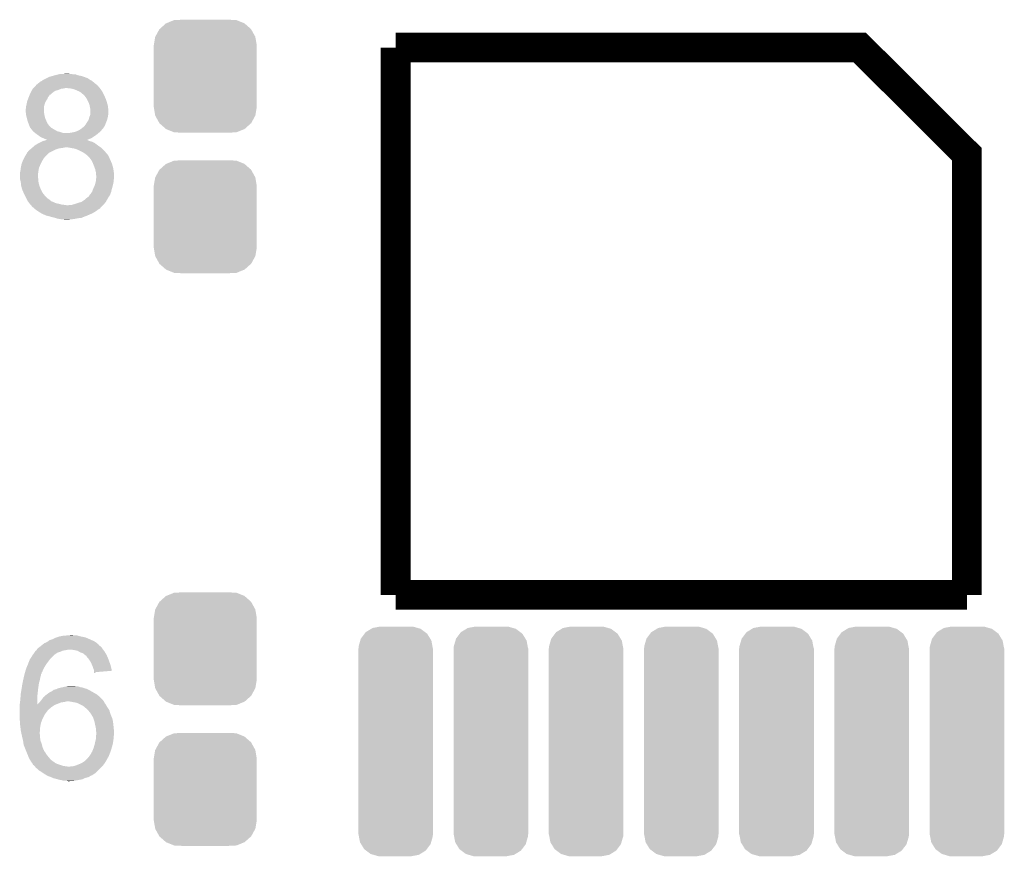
# Model space of a CAD drawing. Extents: x -0.05 to 0.95, y -0.15 to 1.54.
# Tile 25 of 44: x 0.28 to 0.54, y 0.77 to 1. Entities that reach past the tile are written whole.
import ezdxf

# ---------------------------------------------------------------- set-up
doc = ezdxf.new("R2010")
doc.units = 0
doc.layers.get('0').update_dxf_attribs({"linetype": 'CONTINUOUS'})
doc.layers.add('HOD_CAP_2_CLICK_V101_GTO', color=14, linetype='CONTINUOUS')
doc.layers.add('HOD_CAP_2_CLICK_V101_GTS', color=12, linetype='CONTINUOUS')

# ---------------------------------------------------------------- blocks, each defined once
blk = doc.blocks.new('CUSTOM_55')
for points in [[(-0.01229, 0.01267), (-0.01059, 0.01419), (0.01231, 0.01267), (0.01057, 0.01419)], [(-0.01059, 0.01419), (-0.01052, 0.01422), (0.01057, 0.01419), (0.01054, 0.01422)], [(-0.01052, 0.01422), (-0.00841, 0.01508), (0.01054, 0.01422), (0.00839, 0.01508)], [(-0.00841, 0.01508), (-0.00819, 0.01509), (0.00839, 0.01508), (0.00836, 0.01509)], [(-0.00819, 0.01509), (-0.00607, 0.0152), (0.00836, 0.01509), (0.00607, 0.0152)], [(-0.01347, 0.01057), (-0.01344, 0.01062), (0.01346, 0.01057), (0.01345, 0.01062)], [(-0.01344, 0.01062), (-0.01234, 0.01263), (0.01345, 0.01062), (0.01233, 0.01263)], [(-0.01234, 0.01263), (-0.01229, 0.01267), (0.01233, 0.01263), (0.01231, 0.01267)], [(-0.01385, 0.0083), (-0.01347, 0.01057), (0.01385, 0.0083), (0.01346, 0.01057)], [(-0.01385, 0.00825), (-0.01385, 0.0083), (0.01385, 0.00825), (0.01385, 0.0083)], [(-0.01385, -0.00825), (-0.01385, 0.00825), (0.01385, -0.00825), (0.01385, 0.00825)], [(-0.01385, -0.0083), (-0.01385, -0.00825), (0.01385, -0.0083), (0.01385, -0.00825)], [(-0.01346, -0.01057), (-0.01385, -0.0083), (0.01347, -0.01057), (0.01385, -0.0083)], [(-0.01345, -0.01062), (-0.01346, -0.01057), (0.01344, -0.01062), (0.01347, -0.01057)], [(-0.01233, -0.01263), (-0.01345, -0.01062), (0.01234, -0.01263), (0.01344, -0.01062)], [(-0.01231, -0.01267), (-0.01233, -0.01263), (0.01229, -0.01267), (0.01234, -0.01263)], [(-0.01057, -0.01419), (-0.01231, -0.01267), (0.01059, -0.01419), (0.01229, -0.01267)], [(-0.01054, -0.01422), (-0.01057, -0.01419), (0.01052, -0.01422), (0.01059, -0.01419)], [(-0.00839, -0.01508), (-0.01054, -0.01422), (0.00841, -0.01508), (0.01052, -0.01422)], [(-0.00836, -0.01509), (-0.00839, -0.01508), (0.00819, -0.01509), (0.00841, -0.01508)], [(-0.00607, -0.0152), (-0.00836, -0.01509), (0.00607, -0.0152), (0.00819, -0.01509)]]:
    blk.add_solid(points)
blk = doc.blocks.new('CUSTOM_62')
for points in [[(-0.00837, 0.02897), (-0.00807, 0.02937), (0.00847, 0.02897), (0.00794, 0.02937)], [(-0.00807, 0.02937), (-0.0066, 0.03027), (0.00794, 0.02937), (0.00674, 0.03027)], [(-0.0066, 0.03027), (-0.00623, 0.0305), (0.00674, 0.03027), (0.00595, 0.0305)], [(-0.00623, 0.0305), (-0.00425, 0.03087), (0.00595, 0.0305), (0.00466, 0.03087)], [(-0.00425, 0.03087), (-0.0041, 0.0309), (0.00466, 0.03087), (0.0041, 0.0309)], [(-0.00997, 0.02556), (-0.00952, 0.02713), (0.00989, 0.02556), (0.0096, 0.02713)], [(-0.00952, 0.02713), (-0.00937, 0.02764), (0.0096, 0.02713), (0.00928, 0.02764)], [(-0.00937, 0.02764), (-0.00837, 0.02897), (0.00928, 0.02764), (0.00847, 0.02897)], [(-0.01005, -0.025), (-0.01005, 0.025), (0.01005, -0.025), (0.01005, 0.025)], [(-0.01, 0.025), (-0.00997, 0.02556), (0.01, 0.025), (0.00989, 0.02556)], [(-0.00989, -0.02556), (-0.01, -0.025), (0.00997, -0.02556), (0.01, -0.025)], [(-0.0096, -0.02713), (-0.00989, -0.02556), (0.00952, -0.02713), (0.00997, -0.02556)], [(-0.00928, -0.02764), (-0.0096, -0.02713), (0.00937, -0.02764), (0.00952, -0.02713)], [(-0.00847, -0.02897), (-0.00928, -0.02764), (0.00837, -0.02897), (0.00937, -0.02764)], [(-0.00794, -0.02937), (-0.00847, -0.02897), (0.00807, -0.02937), (0.00837, -0.02897)], [(-0.00674, -0.03027), (-0.00794, -0.02937), (0.0066, -0.03027), (0.00807, -0.02937)], [(-0.00595, -0.0305), (-0.00674, -0.03027), (0.00623, -0.0305), (0.0066, -0.03027)], [(-0.00466, -0.03087), (-0.00595, -0.0305), (0.00425, -0.03087), (0.00623, -0.0305)], [(-0.0041, -0.0309), (-0.00466, -0.03087), (0.0041, -0.0309), (0.00425, -0.03087)]]:
    blk.add_solid(points)

msp = doc.modelspace()

# ---------------------------------------------------------------- linework, layer by layer
at = {"layer": 'HOD_CAP_2_CLICK_V101_GTO', "const_width": 0.008}
for points in [[(0.3762, 0.9916), (0.501, 0.9916), (0.5298, 0.9629), (0.5298, 0.8444)], [(0.3762, 0.9916), (0.3762, 0.8444)], [(0.3762, 0.8444), (0.5298, 0.8444)]]:
    msp.add_lwpolyline(points, dxfattribs=at)
at = {"layer": 'HOD_CAP_2_CLICK_V101_GTO'}
for points in [[(0.2803, 0.9821), (0.2806, 0.9824), (0.2952, 0.9821), (0.29484, 0.9824)], [(0.2806, 0.9824), (0.281, 0.9826), (0.29484, 0.9824), (0.2946, 0.9826)], [(0.281, 0.9826), (0.2814, 0.9829), (0.2946, 0.9826), (0.29407, 0.9829)], [(0.2814, 0.9829), (0.2816, 0.983), (0.29407, 0.9829), (0.2939, 0.983)], [(0.2816, 0.983), (0.2824, 0.9834), (0.2939, 0.983), (0.2933, 0.9834)], [(0.2824, 0.9834), (0.283, 0.9837), (0.2933, 0.9834), (0.29246, 0.9837)], [(0.283, 0.9837), (0.2837, 0.9839), (0.29246, 0.9837), (0.2919, 0.9839)], [(0.2837, 0.9839), (0.2844, 0.9841), (0.2919, 0.9839), (0.29103, 0.9841)], [(0.2844, 0.9841), (0.2848, 0.9842), (0.29103, 0.9841), (0.2906, 0.9842)], [(0.2848, 0.9842), (0.2856, 0.9844), (0.2906, 0.9842), (0.2901, 0.9844)], [(0.2856, 0.9844), (0.286, 0.9845), (0.2895, 0.9844), (0.289, 0.9845)], [(0.2856, 0.9844), (0.2856, 0.9844), (0.2901, 0.9844), (0.2895, 0.9844)], [(0.2868, 0.9845), (0.2877, 0.9846), (0.2886, 0.9845), (0.2882, 0.9846)], [(0.27805, 0.9795), (0.2783, 0.98), (0.284, 0.9795), (0.2847, 0.98)], [(0.2783, 0.98), (0.27843, 0.9802), (0.2847, 0.98), (0.2855, 0.9802)], [(0.27843, 0.9802), (0.27863, 0.9805), (0.2855, 0.9802), (0.2862, 0.9805)], [(0.27863, 0.9805), (0.2787, 0.9806), (0.2862, 0.9805), (0.2869, 0.9806)], [(0.2787, 0.9806), (0.2788, 0.9807), (0.2869, 0.9806), (0.2874, 0.9807)], [(0.2788, 0.9807), (0.2789, 0.9808), (0.29667, 0.9807), (0.2966, 0.9808)], [(0.2789, 0.9808), (0.2792, 0.9811), (0.2966, 0.9808), (0.2963, 0.9811)], [(0.2792, 0.9811), (0.27945, 0.9814), (0.2963, 0.9811), (0.2961, 0.9814)], [(0.27945, 0.9814), (0.27953, 0.9815), (0.2961, 0.9814), (0.2959, 0.9815)], [(0.27953, 0.9815), (0.27962, 0.9816), (0.2959, 0.9815), (0.2959, 0.9816)], [(0.27962, 0.9816), (0.2797, 0.9817), (0.2958, 0.9816), (0.29568, 0.9817)], [(0.27962, 0.9816), (0.27962, 0.9816), (0.2959, 0.9816), (0.2958, 0.9816)], [(0.2798, 0.9817), (0.2801, 0.982), (0.29568, 0.9817), (0.29532, 0.982)], [(0.2801, 0.982), (0.2803, 0.9821), (0.29532, 0.982), (0.2952, 0.9821)], [(0.2888, 0.9806), (0.2878, 0.9807), (0.29673, 0.9806), (0.29667, 0.9807)], [(0.2897, 0.9804), (0.2888, 0.9806), (0.29687, 0.9804), (0.29673, 0.9806)], [(0.2911, 0.9798), (0.2897, 0.9804), (0.29727, 0.9798), (0.29687, 0.9804)], [(0.29143, 0.9796), (0.2911, 0.9798), (0.2974, 0.9796), (0.29727, 0.9798)], [(0.2916, 0.9795), (0.29143, 0.9796), (0.29745, 0.9795), (0.2974, 0.9796)], [(0.27696, 0.9764), (0.2771, 0.9771), (0.2818, 0.9764), (0.2821, 0.9771)], [(0.2771, 0.9771), (0.27732, 0.9777), (0.2821, 0.9771), (0.2825, 0.9777)], [(0.27732, 0.9777), (0.2775, 0.9782), (0.2825, 0.9777), (0.2827, 0.9782)], [(0.2775, 0.9782), (0.27767, 0.9786), (0.2827, 0.9782), (0.283, 0.9786)], [(0.27767, 0.9786), (0.27779, 0.9789), (0.283, 0.9786), (0.2832, 0.9789)], [(0.27779, 0.9789), (0.278, 0.9794), (0.2833, 0.9789), (0.28388, 0.9794)], [(0.27779, 0.9789), (0.27779, 0.9789), (0.2832, 0.9789), (0.2833, 0.9789)], [(0.278, 0.9794), (0.27805, 0.9795), (0.28388, 0.9794), (0.284, 0.9795)], [(0.2919, 0.9792), (0.2916, 0.9795), (0.2976, 0.9792), (0.29745, 0.9795)], [(0.2922, 0.979), (0.2919, 0.9792), (0.2977, 0.979), (0.2976, 0.9792)], [(0.2923, 0.9789), (0.2922, 0.979), (0.29775, 0.9789), (0.2977, 0.979)], [(0.29256, 0.9786), (0.2923, 0.9789), (0.2979, 0.9786), (0.29775, 0.9789)], [(0.2929, 0.9782), (0.29256, 0.9786), (0.29807, 0.9782), (0.2979, 0.9786)], [(0.2933, 0.9775), (0.2929, 0.9782), (0.29836, 0.9775), (0.29807, 0.9782)], [(0.29335, 0.9774), (0.2933, 0.9775), (0.2984, 0.9774), (0.29836, 0.9775)], [(0.2937, 0.9767), (0.29335, 0.9774), (0.2986, 0.9767), (0.2984, 0.9774)], [(0.2767, 0.975), (0.2768, 0.9754), (0.2816, 0.975), (0.2816, 0.9754)], [(0.2767, 0.9746), (0.2767, 0.975), (0.2816, 0.9746), (0.2816, 0.975)], [(0.27673, 0.9743), (0.2767, 0.9746), (0.2816, 0.9743), (0.2816, 0.9746)], [(0.27678, 0.9738), (0.27673, 0.9743), (0.2817, 0.9738), (0.2816, 0.9743)], [(0.2768, 0.9757), (0.2769, 0.9761), (0.28163, 0.9757), (0.28173, 0.9761)], [(0.2768, 0.9756), (0.2768, 0.9757), (0.2816, 0.9756), (0.28163, 0.9757)], [(0.2768, 0.9754), (0.2768, 0.9756), (0.2816, 0.9754), (0.2816, 0.9756)], [(0.2769, 0.9761), (0.27696, 0.9764), (0.28173, 0.9761), (0.2818, 0.9764)], [(0.2939, 0.9761), (0.2937, 0.9767), (0.29877, 0.9761), (0.2986, 0.9767)], [(0.29392, 0.976), (0.2939, 0.9761), (0.2988, 0.976), (0.29877, 0.9761)], [(0.294, 0.9755), (0.29392, 0.976), (0.29886, 0.9755), (0.2988, 0.976)], [(0.29406, 0.9752), (0.294, 0.9755), (0.2989, 0.9752), (0.29886, 0.9755)], [(0.2941, 0.975), (0.29406, 0.9752), (0.2989, 0.975), (0.2989, 0.9752)], [(0.2941, 0.9736), (0.2941, 0.975), (0.2989, 0.9736), (0.2989, 0.975)], [(0.2768, 0.9736), (0.27678, 0.9738), (0.28173, 0.9736), (0.2817, 0.9738)], [(0.27689, 0.9732), (0.2768, 0.9736), (0.2818, 0.9732), (0.28173, 0.9736)], [(0.277, 0.9727), (0.27689, 0.9732), (0.28194, 0.9727), (0.2818, 0.9732)], [(0.27705, 0.9725), (0.277, 0.9727), (0.282, 0.9725), (0.28194, 0.9727)], [(0.2772, 0.9719), (0.27705, 0.9725), (0.28226, 0.9719), (0.282, 0.9725)], [(0.27724, 0.9718), (0.2772, 0.9719), (0.2823, 0.9718), (0.28226, 0.9719)], [(0.2775, 0.9711), (0.27724, 0.9718), (0.28265, 0.9711), (0.2823, 0.9718)], [(0.2932, 0.9715), (0.2936, 0.9721), (0.29834, 0.9715), (0.2986, 0.9721)], [(0.2936, 0.9721), (0.2938, 0.9728), (0.2986, 0.9721), (0.29878, 0.9728)], [(0.2938, 0.9728), (0.29384, 0.9729), (0.29878, 0.9728), (0.2988, 0.9729)], [(0.29384, 0.9729), (0.29406, 0.9735), (0.2988, 0.9729), (0.2989, 0.9735)], [(0.29406, 0.9735), (0.2941, 0.9736), (0.2989, 0.9735), (0.2989, 0.9736)], [(0.27754, 0.971), (0.2775, 0.9711), (0.2827, 0.971), (0.28265, 0.9711)], [(0.27782, 0.9703), (0.27754, 0.971), (0.2833, 0.9703), (0.2827, 0.971)], [(0.2779, 0.9701), (0.27782, 0.9703), (0.2835, 0.9701), (0.2833, 0.9703)], [(0.278, 0.97), (0.2779, 0.9701), (0.2836, 0.97), (0.2835, 0.9701)], [(0.2781, 0.9699), (0.278, 0.97), (0.2838, 0.9699), (0.2836, 0.97)], [(0.2781, 0.9698), (0.2781, 0.9699), (0.284, 0.9698), (0.2838, 0.9699)], [(0.27836, 0.9695), (0.2781, 0.9698), (0.2845, 0.9695), (0.284, 0.9698)], [(0.2787, 0.9691), (0.27836, 0.9695), (0.2852, 0.9691), (0.2845, 0.9695)], [(0.27893, 0.9689), (0.2787, 0.9691), (0.286, 0.9689), (0.2852, 0.9691)], [(0.2894, 0.9688), (0.2902, 0.969), (0.29652, 0.9688), (0.29678, 0.969)], [(0.2902, 0.969), (0.29043, 0.9691), (0.29678, 0.969), (0.2969, 0.9691)], [(0.29043, 0.9691), (0.2909, 0.9693), (0.2969, 0.9691), (0.29705, 0.9693)], [(0.2909, 0.9693), (0.29122, 0.9695), (0.29705, 0.9693), (0.2972, 0.9695)], [(0.29122, 0.9695), (0.2917, 0.9698), (0.2972, 0.9695), (0.2975, 0.9698)], [(0.2917, 0.9698), (0.2923, 0.9703), (0.2975, 0.9698), (0.29781, 0.9703)], [(0.2923, 0.9703), (0.2926, 0.9706), (0.29781, 0.9703), (0.298, 0.9706)], [(0.2926, 0.9706), (0.2929, 0.971), (0.298, 0.9706), (0.29815, 0.971)], [(0.2929, 0.971), (0.29314, 0.9714), (0.29815, 0.971), (0.2983, 0.9714)], [(0.29314, 0.9714), (0.2932, 0.9715), (0.2983, 0.9714), (0.29834, 0.9715)], [(0.27928, 0.9686), (0.27893, 0.9689), (0.2868, 0.9686), (0.286, 0.9689)], [(0.2794, 0.9685), (0.27928, 0.9686), (0.29616, 0.9685), (0.29628, 0.9686)], [(0.27928, 0.9686), (0.27928, 0.9686), (0.2883, 0.9686), (0.2868, 0.9686)], [(0.27982, 0.9682), (0.2794, 0.9685), (0.2958, 0.9682), (0.29616, 0.9685)], [(0.28052, 0.9677), (0.27982, 0.9682), (0.2951, 0.9677), (0.2958, 0.9682)], [(0.2808, 0.9675), (0.28052, 0.9677), (0.29478, 0.9675), (0.2951, 0.9677)], [(0.2815, 0.9672), (0.2808, 0.9675), (0.2943, 0.9672), (0.29478, 0.9675)], [(0.281, 0.9663), (0.2812, 0.9664), (0.2945, 0.9663), (0.29415, 0.9664)], [(0.2812, 0.9664), (0.28152, 0.9665), (0.29415, 0.9664), (0.2938, 0.9665)], [(0.282, 0.967), (0.2815, 0.9672), (0.2938, 0.967), (0.2943, 0.9672)], [(0.28152, 0.9665), (0.28217, 0.9667), (0.2938, 0.9665), (0.2934, 0.9667)], [(0.2824, 0.9668), (0.282, 0.967), (0.2933, 0.9668), (0.2938, 0.967)], [(0.28217, 0.9667), (0.28249, 0.9668), (0.2934, 0.9667), (0.2933, 0.9668)], [(0.2883, 0.9686), (0.2888, 0.9687), (0.29628, 0.9686), (0.2964, 0.9687)], [(0.2888, 0.9687), (0.2894, 0.9688), (0.2964, 0.9687), (0.29652, 0.9688)], [(0.2772, 0.9634), (0.2774, 0.9637), (0.2832, 0.9634), (0.2838, 0.9637)], [(0.2774, 0.9637), (0.2778, 0.9641), (0.2838, 0.9637), (0.2846, 0.9641)], [(0.2778, 0.9641), (0.27792, 0.9642), (0.2846, 0.9641), (0.2848, 0.9642)], [(0.27792, 0.9642), (0.27827, 0.9645), (0.2848, 0.9642), (0.2857, 0.9645)], [(0.27827, 0.9645), (0.27838, 0.9646), (0.2857, 0.9645), (0.2865, 0.9646)], [(0.27838, 0.9646), (0.2785, 0.9647), (0.2865, 0.9646), (0.2871, 0.9647)], [(0.2785, 0.9647), (0.27862, 0.9648), (0.2871, 0.9647), (0.2873, 0.9648)], [(0.27862, 0.9648), (0.2792, 0.9653), (0.29685, 0.9648), (0.2961, 0.9653)], [(0.2792, 0.9653), (0.2802, 0.9659), (0.2961, 0.9653), (0.2953, 0.9659)], [(0.2802, 0.9659), (0.281, 0.9663), (0.2953, 0.9659), (0.2945, 0.9663)], [(0.2883, 0.9647), (0.2877, 0.9648), (0.297, 0.9647), (0.29685, 0.9648)], [(0.2889, 0.9646), (0.2883, 0.9647), (0.2971, 0.9646), (0.297, 0.9647)], [(0.29, 0.9644), (0.2889, 0.9646), (0.2973, 0.9644), (0.2971, 0.9646)], [(0.291, 0.964), (0.29, 0.9644), (0.2977, 0.964), (0.2973, 0.9644)], [(0.2912, 0.9639), (0.291, 0.964), (0.2978, 0.9639), (0.2977, 0.964)], [(0.2918, 0.9636), (0.2912, 0.9639), (0.29807, 0.9636), (0.2978, 0.9639)], [(0.27588, 0.961), (0.276, 0.9613), (0.2811, 0.961), (0.28127, 0.9613)], [(0.276, 0.9613), (0.2762, 0.9617), (0.28127, 0.9613), (0.2815, 0.9617)], [(0.2762, 0.9617), (0.2764, 0.9621), (0.2815, 0.9617), (0.2818, 0.9621)], [(0.2764, 0.9621), (0.2765, 0.9623), (0.2818, 0.9621), (0.282, 0.9623)], [(0.2765, 0.9623), (0.2771, 0.9633), (0.282, 0.9623), (0.283, 0.9633)], [(0.2771, 0.9633), (0.2771, 0.9634), (0.283, 0.9633), (0.2832, 0.9634)], [(0.2925, 0.9632), (0.2918, 0.9636), (0.29842, 0.9632), (0.29807, 0.9636)], [(0.29275, 0.963), (0.2925, 0.9632), (0.2986, 0.963), (0.29842, 0.9632)], [(0.29287, 0.9629), (0.29275, 0.963), (0.2987, 0.9629), (0.2986, 0.963)], [(0.293, 0.9628), (0.29287, 0.9629), (0.29877, 0.9628), (0.2987, 0.9629)], [(0.2933, 0.9626), (0.293, 0.9628), (0.2989, 0.9626), (0.29877, 0.9628)], [(0.2934, 0.9625), (0.2933, 0.9626), (0.29895, 0.9625), (0.2989, 0.9626)], [(0.29384, 0.962), (0.2934, 0.9625), (0.2992, 0.962), (0.29895, 0.9625)], [(0.2942, 0.9616), (0.29384, 0.962), (0.29937, 0.9616), (0.2992, 0.962)], [(0.29437, 0.9613), (0.2942, 0.9616), (0.2995, 0.9613), (0.29937, 0.9616)], [(0.2947, 0.9607), (0.29437, 0.9613), (0.29977, 0.9607), (0.2995, 0.9613)], [(0.27525, 0.9582), (0.2753, 0.9584), (0.2801, 0.9582), (0.28014, 0.9584)], [(0.2753, 0.9584), (0.2754, 0.9593), (0.28014, 0.9584), (0.2803, 0.9593)], [(0.2754, 0.9593), (0.27558, 0.9602), (0.2803, 0.9593), (0.2807, 0.9602)], [(0.27558, 0.9602), (0.2756, 0.9603), (0.2807, 0.9602), (0.28075, 0.9603)], [(0.2756, 0.9603), (0.27588, 0.961), (0.28075, 0.9603), (0.2811, 0.961)], [(0.29482, 0.9604), (0.2947, 0.9607), (0.2999, 0.9604), (0.29977, 0.9607)], [(0.2951, 0.9597), (0.29482, 0.9604), (0.30011, 0.9597), (0.2999, 0.9604)], [(0.29521, 0.9594), (0.2951, 0.9597), (0.3002, 0.9594), (0.30011, 0.9597)], [(0.2954, 0.9589), (0.29521, 0.9594), (0.30028, 0.9589), (0.3002, 0.9594)], [(0.29556, 0.9582), (0.2954, 0.9589), (0.3004, 0.9582), (0.30028, 0.9589)], [(0.2752, 0.958), (0.27525, 0.9582), (0.28008, 0.958), (0.2801, 0.9582)], [(0.2752, 0.957), (0.2752, 0.958), (0.28, 0.957), (0.28008, 0.958)], [(0.2752, 0.9567), (0.2752, 0.957), (0.28, 0.9567), (0.28, 0.957)], [(0.2752, 0.9563), (0.2752, 0.9567), (0.2801, 0.9563), (0.28, 0.9567)], [(0.2752, 0.9562), (0.2752, 0.9563), (0.2801, 0.9562), (0.2801, 0.9563)], [(0.27529, 0.9558), (0.2752, 0.9562), (0.2801, 0.9558), (0.2801, 0.9562)], [(0.2754, 0.9553), (0.27529, 0.9558), (0.28018, 0.9553), (0.2801, 0.9558)], [(0.2956, 0.958), (0.29556, 0.9582), (0.30042, 0.958), (0.3004, 0.9582)], [(0.2956, 0.9574), (0.2956, 0.958), (0.30046, 0.9574), (0.30042, 0.958)], [(0.2957, 0.9572), (0.2956, 0.9574), (0.30048, 0.9572), (0.30046, 0.9574)], [(0.2956, 0.9557), (0.29563, 0.9561), (0.3004, 0.9557), (0.3004, 0.9561)], [(0.29563, 0.9561), (0.29566, 0.9564), (0.3004, 0.9561), (0.3005, 0.9564)], [(0.29566, 0.9564), (0.2957, 0.9569), (0.3005, 0.9564), (0.3005, 0.9569)], [(0.2957, 0.9569), (0.2957, 0.9572), (0.3005, 0.9569), (0.30048, 0.9572)], [(0.27541, 0.9552), (0.2754, 0.9553), (0.2802, 0.9552), (0.28018, 0.9553)], [(0.27549, 0.9545), (0.27541, 0.9552), (0.2804, 0.9545), (0.2802, 0.9552)], [(0.2755, 0.9544), (0.27549, 0.9545), (0.28043, 0.9544), (0.2804, 0.9545)], [(0.27563, 0.9539), (0.2755, 0.9544), (0.2806, 0.9539), (0.28043, 0.9544)], [(0.2757, 0.9536), (0.27563, 0.9539), (0.28073, 0.9536), (0.2806, 0.9539)], [(0.27587, 0.9532), (0.2757, 0.9536), (0.2809, 0.9532), (0.28073, 0.9536)], [(0.27591, 0.9531), (0.27587, 0.9532), (0.281, 0.9531), (0.2809, 0.9532)], [(0.27604, 0.9528), (0.27591, 0.9531), (0.2811, 0.9528), (0.281, 0.9531)], [(0.2946, 0.9529), (0.2949, 0.9537), (0.29972, 0.9529), (0.29992, 0.9537)], [(0.2949, 0.9537), (0.29503, 0.954), (0.29992, 0.9537), (0.3, 0.954)], [(0.29503, 0.954), (0.2953, 0.9546), (0.3, 0.954), (0.30017, 0.9546)], [(0.2953, 0.9546), (0.29533, 0.9547), (0.30017, 0.9546), (0.3002, 0.9547)], [(0.29533, 0.9547), (0.2956, 0.9557), (0.3002, 0.9547), (0.3004, 0.9557)], [(0.27617, 0.9525), (0.27604, 0.9528), (0.2813, 0.9525), (0.2811, 0.9528)], [(0.2763, 0.9522), (0.27617, 0.9525), (0.28153, 0.9522), (0.2813, 0.9525)], [(0.27635, 0.9521), (0.2763, 0.9522), (0.2816, 0.9521), (0.28153, 0.9522)], [(0.2766, 0.9516), (0.27635, 0.9521), (0.282, 0.9516), (0.2816, 0.9521)], [(0.27685, 0.9511), (0.2766, 0.9516), (0.2825, 0.9511), (0.282, 0.9516)], [(0.27705, 0.9507), (0.27685, 0.9511), (0.2831, 0.9507), (0.2825, 0.9511)], [(0.2772, 0.9504), (0.27705, 0.9507), (0.28346, 0.9504), (0.2831, 0.9507)], [(0.2917, 0.9501), (0.2926, 0.9507), (0.29826, 0.9501), (0.2986, 0.9507)], [(0.2926, 0.9507), (0.2934, 0.9514), (0.2986, 0.9507), (0.299, 0.9514)], [(0.2934, 0.9514), (0.2936, 0.9515), (0.299, 0.9514), (0.29907, 0.9515)], [(0.2936, 0.9515), (0.2938, 0.9518), (0.29907, 0.9515), (0.29927, 0.9518)], [(0.2938, 0.9518), (0.29396, 0.952), (0.29927, 0.9518), (0.2994, 0.952)], [(0.29396, 0.952), (0.2942, 0.9523), (0.2994, 0.952), (0.29951, 0.9523)], [(0.2942, 0.9523), (0.29453, 0.9528), (0.29951, 0.9523), (0.2997, 0.9528)], [(0.29453, 0.9528), (0.2946, 0.9529), (0.2997, 0.9528), (0.29972, 0.9529)], [(0.27735, 0.9502), (0.2772, 0.9504), (0.2837, 0.9502), (0.28346, 0.9504)], [(0.27743, 0.9501), (0.27735, 0.9502), (0.2841, 0.9501), (0.2838, 0.9502)], [(0.27735, 0.9502), (0.27735, 0.9502), (0.2838, 0.9502), (0.2837, 0.9502)], [(0.27758, 0.9499), (0.27743, 0.9501), (0.2845, 0.9499), (0.2841, 0.9501)], [(0.27772, 0.9497), (0.27758, 0.9499), (0.285, 0.9497), (0.2845, 0.9499)], [(0.2778, 0.9496), (0.27772, 0.9497), (0.2856, 0.9496), (0.285, 0.9497)], [(0.278, 0.9494), (0.2778, 0.9496), (0.2863, 0.9494), (0.2856, 0.9496)], [(0.2781, 0.9493), (0.278, 0.9494), (0.2871, 0.9493), (0.2863, 0.9494)], [(0.27817, 0.9492), (0.2781, 0.9493), (0.2878, 0.9492), (0.2871, 0.9493)], [(0.2783, 0.949), (0.27817, 0.9492), (0.2973, 0.949), (0.2975, 0.9492)], [(0.2786, 0.9487), (0.2783, 0.949), (0.297, 0.9487), (0.2973, 0.949)], [(0.27883, 0.9485), (0.2786, 0.9487), (0.2968, 0.9485), (0.297, 0.9487)], [(0.27907, 0.9483), (0.27883, 0.9485), (0.2967, 0.9483), (0.2968, 0.9485)], [(0.27918, 0.9482), (0.27907, 0.9483), (0.2964, 0.9482), (0.2967, 0.9483)], [(0.2793, 0.9481), (0.27918, 0.9482), (0.29627, 0.9481), (0.2964, 0.9482)], [(0.28, 0.9476), (0.2793, 0.9481), (0.2956, 0.9476), (0.29627, 0.9481)], [(0.2882, 0.9492), (0.2884, 0.9493), (0.2975, 0.9492), (0.2976, 0.9493)], [(0.2891, 0.9493), (0.2898, 0.9495), (0.2976, 0.9493), (0.29777, 0.9495)], [(0.2898, 0.9495), (0.2907, 0.9498), (0.29777, 0.9495), (0.29803, 0.9498)], [(0.2907, 0.9498), (0.29137, 0.95), (0.29803, 0.9498), (0.2982, 0.95)], [(0.29137, 0.95), (0.2917, 0.9501), (0.2982, 0.95), (0.29826, 0.9501)], [(0.2808, 0.9471), (0.28, 0.9476), (0.29477, 0.9471), (0.2956, 0.9476)], [(0.281, 0.947), (0.2808, 0.9471), (0.2946, 0.947), (0.29477, 0.9471)], [(0.2816, 0.9467), (0.281, 0.947), (0.2939, 0.9467), (0.2946, 0.947)], [(0.2823, 0.9464), (0.2816, 0.9467), (0.2932, 0.9464), (0.2939, 0.9467)], [(0.2831, 0.9462), (0.2823, 0.9464), (0.29267, 0.9462), (0.2932, 0.9464)], [(0.28347, 0.9461), (0.2831, 0.9462), (0.2924, 0.9461), (0.29267, 0.9462)], [(0.2846, 0.9458), (0.28347, 0.9461), (0.2917, 0.9458), (0.2924, 0.9461)], [(0.2849, 0.9457), (0.2846, 0.9458), (0.2908, 0.9457), (0.2917, 0.9458)], [(0.2852, 0.9456), (0.2849, 0.9457), (0.2903, 0.9456), (0.2908, 0.9457)], [(0.2858, 0.9455), (0.2852, 0.9456), (0.2898, 0.9455), (0.2903, 0.9456)], [(0.2864, 0.9454), (0.2858, 0.9455), (0.2889, 0.9454), (0.2898, 0.9455)], [(0.2873, 0.9453), (0.2869, 0.9454), (0.2878, 0.9453), (0.2889, 0.9454)], [(0.2812, 0.831), (0.2817, 0.8314), (0.2963, 0.831), (0.2959, 0.8314)], [(0.2817, 0.8314), (0.28193, 0.8315), (0.2959, 0.8314), (0.2958, 0.8315)], [(0.28193, 0.8315), (0.2824, 0.8317), (0.2958, 0.8315), (0.2955, 0.8317)], [(0.2824, 0.8317), (0.28268, 0.8319), (0.2955, 0.8317), (0.2952, 0.8319)], [(0.28268, 0.8319), (0.2831, 0.8322), (0.2952, 0.8319), (0.29455, 0.8322)], [(0.2831, 0.8322), (0.284, 0.8325), (0.29455, 0.8322), (0.2939, 0.8325)], [(0.284, 0.8325), (0.2848, 0.8329), (0.2939, 0.8325), (0.29294, 0.8329)], [(0.2848, 0.8329), (0.2851, 0.833), (0.29294, 0.8329), (0.2927, 0.833)], [(0.2851, 0.833), (0.2857, 0.8332), (0.2927, 0.833), (0.2916, 0.8332)], [(0.2857, 0.8332), (0.2867, 0.8334), (0.2916, 0.8332), (0.29087, 0.8334)], [(0.2867, 0.8334), (0.2878, 0.8335), (0.29087, 0.8334), (0.2905, 0.8335)], [(0.2878, 0.8335), (0.2889, 0.8336), (0.2897, 0.8335), (0.2893, 0.8336)], [(0.27871, 0.8284), (0.27906, 0.8289), (0.2846, 0.8284), (0.2853, 0.8289)], [(0.27906, 0.8289), (0.2792, 0.8291), (0.2853, 0.8289), (0.286, 0.8291)], [(0.2792, 0.8292), (0.2793, 0.8293), (0.2862, 0.8292), (0.2864, 0.8293)], [(0.2792, 0.8291), (0.2792, 0.8292), (0.286, 0.8291), (0.2862, 0.8292)], [(0.2793, 0.8293), (0.27945, 0.8294), (0.2864, 0.8293), (0.2866, 0.8294)], [(0.27945, 0.8294), (0.2796, 0.8295), (0.2866, 0.8294), (0.2873, 0.8295)], [(0.2796, 0.8295), (0.27965, 0.8296), (0.2873, 0.8295), (0.2878, 0.8296)], [(0.27965, 0.8296), (0.2797, 0.8297), (0.2878, 0.8296), (0.2882, 0.8297)], [(0.2797, 0.8297), (0.2798, 0.8299), (0.29752, 0.8297), (0.29738, 0.8299)], [(0.2798, 0.8299), (0.27993, 0.83), (0.29738, 0.8299), (0.2973, 0.83)], [(0.27993, 0.83), (0.28033, 0.8303), (0.2973, 0.83), (0.2971, 0.8303)], [(0.28033, 0.8303), (0.2806, 0.8305), (0.2971, 0.8303), (0.2969, 0.8305)], [(0.2806, 0.8305), (0.28072, 0.8306), (0.2969, 0.8305), (0.2968, 0.8306)], [(0.28072, 0.8306), (0.28084, 0.8307), (0.2968, 0.8306), (0.2966, 0.8307)], [(0.28084, 0.8307), (0.28108, 0.8309), (0.2966, 0.8307), (0.2964, 0.8309)], [(0.28108, 0.8309), (0.2812, 0.831), (0.2964, 0.8309), (0.2964, 0.831)], [(0.2812, 0.831), (0.2812, 0.831), (0.2964, 0.831), (0.2963, 0.831)], [(0.2896, 0.8296), (0.2886, 0.8297), (0.2976, 0.8296), (0.29752, 0.8297)], [(0.2906, 0.8294), (0.2896, 0.8296), (0.29775, 0.8294), (0.2976, 0.8296)], [(0.29095, 0.8292), (0.2906, 0.8294), (0.2979, 0.8292), (0.29775, 0.8294)], [(0.2913, 0.829), (0.29095, 0.8292), (0.29802, 0.829), (0.2979, 0.8292)], [(0.2921, 0.8287), (0.2913, 0.829), (0.2982, 0.8287), (0.29802, 0.829)], [(0.2926, 0.8283), (0.2921, 0.8287), (0.29844, 0.8283), (0.2982, 0.8287)], [(0.2773, 0.8257), (0.27761, 0.8265), (0.2822, 0.8257), (0.2828, 0.8265)], [(0.27761, 0.8265), (0.2778, 0.827), (0.2828, 0.8265), (0.28316, 0.827)], [(0.2778, 0.827), (0.27793, 0.8272), (0.28316, 0.827), (0.2833, 0.8272)], [(0.27793, 0.8272), (0.2785, 0.8281), (0.2833, 0.8272), (0.2842, 0.8281)], [(0.2785, 0.8281), (0.27871, 0.8284), (0.2842, 0.8281), (0.2845, 0.8284)], [(0.27871, 0.8284), (0.27871, 0.8284), (0.2845, 0.8284), (0.2846, 0.8284)], [(0.29273, 0.8282), (0.2926, 0.8283), (0.2985, 0.8282), (0.29844, 0.8283)], [(0.293, 0.828), (0.29273, 0.8282), (0.29858, 0.828), (0.2985, 0.8282)], [(0.2932, 0.8277), (0.293, 0.828), (0.29871, 0.8277), (0.29858, 0.828)], [(0.2933, 0.8276), (0.2932, 0.8277), (0.29875, 0.8276), (0.29871, 0.8277)], [(0.2937, 0.8271), (0.2933, 0.8276), (0.29896, 0.8271), (0.29875, 0.8276)], [(0.29377, 0.827), (0.2937, 0.8271), (0.299, 0.827), (0.29896, 0.8271)], [(0.2941, 0.8265), (0.29377, 0.827), (0.29918, 0.8265), (0.299, 0.827)], [(0.2944, 0.8259), (0.2941, 0.8265), (0.29939, 0.8259), (0.29918, 0.8265)], [(0.27646, 0.8233), (0.27651, 0.8235), (0.281, 0.8233), (0.281, 0.8235)], [(0.27651, 0.8235), (0.27654, 0.8236), (0.281, 0.8235), (0.2811, 0.8236)], [(0.27654, 0.8236), (0.2768, 0.8245), (0.2811, 0.8236), (0.28151, 0.8245)], [(0.2768, 0.8245), (0.27688, 0.8247), (0.28151, 0.8245), (0.2816, 0.8247)], [(0.27688, 0.8247), (0.2773, 0.8257), (0.2816, 0.8247), (0.2822, 0.8257)], [(0.29453, 0.8256), (0.2944, 0.8259), (0.2995, 0.8256), (0.29939, 0.8259)], [(0.2947, 0.8252), (0.29453, 0.8256), (0.2996, 0.8252), (0.2995, 0.8256)], [(0.2949, 0.8246), (0.2947, 0.8252), (0.29975, 0.8246), (0.2996, 0.8252)], [(0.2951, 0.8241), (0.2949, 0.8246), (0.29987, 0.8241), (0.29975, 0.8246)], [(0.2951, 0.824), (0.2951, 0.8241), (0.2999, 0.824), (0.29987, 0.8241)], [(0.2951, 0.8237), (0.2951, 0.824), (0.29638, 0.8237), (0.2999, 0.824)], [(0.2952, 0.8237), (0.2951, 0.8237), (0.29637, 0.8237), (0.29638, 0.8237)], [(0.2952, 0.8236), (0.2952, 0.8237), (0.2952, 0.8236), (0.29637, 0.8237)], [(0.2758, 0.8204), (0.27589, 0.8208), (0.28024, 0.8204), (0.2803, 0.8208)], [(0.27589, 0.8208), (0.27601, 0.8214), (0.2803, 0.8208), (0.2805, 0.8214)], [(0.27601, 0.8214), (0.2761, 0.8218), (0.2805, 0.8214), (0.28058, 0.8218)], [(0.2761, 0.8218), (0.27624, 0.8224), (0.28058, 0.8218), (0.2807, 0.8224)], [(0.27624, 0.8224), (0.27631, 0.8227), (0.2807, 0.8224), (0.2808, 0.8227)], [(0.27631, 0.8227), (0.2764, 0.8231), (0.2808, 0.8227), (0.2808, 0.8231)], [(0.2764, 0.8231), (0.27646, 0.8233), (0.2808, 0.8231), (0.281, 0.8233)], [(0.2754, 0.8179), (0.27552, 0.8186), (0.27992, 0.8179), (0.28, 0.8186)], [(0.27552, 0.8186), (0.2756, 0.8191), (0.28, 0.8186), (0.28006, 0.8191)], [(0.2756, 0.8191), (0.27565, 0.8194), (0.28006, 0.8191), (0.2801, 0.8194)], [(0.27565, 0.8194), (0.2758, 0.8204), (0.2801, 0.8194), (0.28024, 0.8204)], [(0.28233, 0.8176), (0.283, 0.8181), (0.2959, 0.8176), (0.29502, 0.8181)], [(0.283, 0.8181), (0.2839, 0.8186), (0.29502, 0.8181), (0.29415, 0.8186)], [(0.284, 0.8187), (0.28415, 0.8188), (0.29397, 0.8187), (0.2938, 0.8188)], [(0.284, 0.8186), (0.284, 0.8187), (0.29415, 0.8186), (0.29397, 0.8187)], [(0.28415, 0.8188), (0.2843, 0.8189), (0.2938, 0.8188), (0.2936, 0.8189)], [(0.2843, 0.8189), (0.2848, 0.819), (0.2936, 0.8189), (0.2934, 0.819)], [(0.2848, 0.819), (0.28503, 0.8191), (0.2934, 0.819), (0.2932, 0.8191)], [(0.28503, 0.8191), (0.2855, 0.8193), (0.2932, 0.8191), (0.29255, 0.8193)], [(0.2855, 0.8193), (0.2863, 0.8195), (0.29255, 0.8193), (0.2919, 0.8195)], [(0.2863, 0.8195), (0.28675, 0.8196), (0.2919, 0.8195), (0.2913, 0.8196)], [(0.28675, 0.8196), (0.28765, 0.8198), (0.2913, 0.8196), (0.2908, 0.8198)], [(0.28765, 0.8198), (0.2881, 0.8199), (0.2903, 0.8198), (0.2899, 0.8199)], [(0.28765, 0.8198), (0.28765, 0.8198), (0.2908, 0.8198), (0.2903, 0.8198)], [(0.27511, 0.8149), (0.2752, 0.8156), (0.2798, 0.8149), (0.2798, 0.8156)], [(0.2752, 0.8156), (0.2753, 0.8167), (0.2798, 0.8156), (0.2798, 0.8167)], [(0.2753, 0.8167), (0.27531, 0.8168), (0.2798, 0.8167), (0.2798, 0.8168)], [(0.27531, 0.8168), (0.2754, 0.8179), (0.2798, 0.8168), (0.27992, 0.8179)], [(0.2801, 0.8152), (0.2804, 0.8155), (0.2855, 0.8152), (0.2863, 0.8155)], [(0.2804, 0.8155), (0.2805, 0.8156), (0.2863, 0.8155), (0.2871, 0.8156)], [(0.2805, 0.8156), (0.28058, 0.8157), (0.2871, 0.8156), (0.2876, 0.8157)], [(0.28058, 0.8157), (0.28067, 0.8158), (0.2876, 0.8157), (0.2878, 0.8158)], [(0.28067, 0.8158), (0.28092, 0.8161), (0.2977, 0.8158), (0.2975, 0.8161)], [(0.28092, 0.8161), (0.281, 0.8162), (0.2975, 0.8161), (0.2974, 0.8162)], [(0.281, 0.8162), (0.2815, 0.8169), (0.2974, 0.8162), (0.2967, 0.8169)], [(0.2815, 0.8169), (0.28162, 0.817), (0.2967, 0.8169), (0.2966, 0.817)], [(0.28162, 0.817), (0.2822, 0.8175), (0.2966, 0.817), (0.29602, 0.8175)], [(0.2822, 0.8175), (0.28233, 0.8176), (0.29602, 0.8175), (0.2959, 0.8176)], [(0.2904, 0.8154), (0.2882, 0.8158), (0.2979, 0.8154), (0.2977, 0.8158)], [(0.2751, 0.8148), (0.27511, 0.8149), (0.2845, 0.8148), (0.28475, 0.8149)], [(0.2751, 0.8142), (0.2751, 0.8148), (0.2836, 0.8142), (0.2845, 0.8148)], [(0.2751, 0.8134), (0.2751, 0.8142), (0.2827, 0.8134), (0.2836, 0.8142)], [(0.2751, 0.8133), (0.2751, 0.8134), (0.2826, 0.8133), (0.2827, 0.8134)], [(0.2751, 0.813), (0.2751, 0.8133), (0.2824, 0.813), (0.2826, 0.8133)], [(0.2751, 0.8125), (0.2751, 0.813), (0.282, 0.8125), (0.2824, 0.813)], [(0.2798, 0.8149), (0.2801, 0.8152), (0.28475, 0.8149), (0.2855, 0.8152)], [(0.2913, 0.815), (0.2904, 0.8154), (0.2982, 0.815), (0.2979, 0.8154)], [(0.2921, 0.8146), (0.2913, 0.815), (0.29844, 0.8146), (0.2982, 0.815)], [(0.2927, 0.8141), (0.2921, 0.8146), (0.29874, 0.8141), (0.29844, 0.8146)], [(0.29283, 0.814), (0.2927, 0.8141), (0.2988, 0.814), (0.29874, 0.8141)], [(0.2931, 0.8138), (0.29283, 0.814), (0.29893, 0.8138), (0.2988, 0.814)], [(0.2935, 0.8134), (0.2931, 0.8138), (0.2992, 0.8134), (0.29893, 0.8138)], [(0.29404, 0.8127), (0.2935, 0.8134), (0.2994, 0.8127), (0.2992, 0.8134)], [(0.2751, 0.8118), (0.2751, 0.8125), (0.2816, 0.8118), (0.282, 0.8125)], [(0.2751, 0.8112), (0.2751, 0.8118), (0.2813, 0.8112), (0.2816, 0.8118)], [(0.27511, 0.811), (0.2751, 0.8112), (0.2812, 0.811), (0.2813, 0.8112)], [(0.27518, 0.8099), (0.27511, 0.811), (0.2808, 0.8099), (0.2812, 0.811)], [(0.2942, 0.8125), (0.29404, 0.8127), (0.29947, 0.8125), (0.2994, 0.8127)], [(0.29456, 0.8119), (0.2942, 0.8125), (0.2997, 0.8119), (0.29947, 0.8125)], [(0.2948, 0.8115), (0.29456, 0.8119), (0.29987, 0.8115), (0.2997, 0.8119)], [(0.29491, 0.8112), (0.2948, 0.8115), (0.3, 0.8112), (0.29987, 0.8115)], [(0.2952, 0.8104), (0.29491, 0.8112), (0.30018, 0.8104), (0.3, 0.8112)], [(0.29522, 0.8103), (0.2952, 0.8104), (0.3002, 0.8103), (0.30018, 0.8104)], [(0.2954, 0.8094), (0.29522, 0.8103), (0.3003, 0.8094), (0.3002, 0.8103)], [(0.2752, 0.8095), (0.27518, 0.8099), (0.28073, 0.8095), (0.2808, 0.8099)], [(0.27529, 0.8088), (0.2752, 0.8095), (0.2806, 0.8088), (0.28073, 0.8095)], [(0.2754, 0.8079), (0.27529, 0.8088), (0.28054, 0.8079), (0.2806, 0.8088)], [(0.27551, 0.8074), (0.2754, 0.8079), (0.2805, 0.8074), (0.28054, 0.8079)], [(0.2956, 0.8085), (0.2954, 0.8094), (0.30039, 0.8085), (0.3003, 0.8094)], [(0.2956, 0.8078), (0.2956, 0.8085), (0.30046, 0.8078), (0.30039, 0.8085)], [(0.2957, 0.8075), (0.2956, 0.8078), (0.30049, 0.8075), (0.30046, 0.8078)], [(0.2957, 0.8074), (0.2957, 0.8075), (0.3005, 0.8074), (0.30049, 0.8075)], [(0.27559, 0.807), (0.27551, 0.8074), (0.2805, 0.807), (0.2805, 0.8074)], [(0.2757, 0.8065), (0.27559, 0.807), (0.2806, 0.8065), (0.2805, 0.807)], [(0.27584, 0.8059), (0.2757, 0.8065), (0.2806, 0.8059), (0.2806, 0.8065)], [(0.276, 0.8052), (0.27584, 0.8059), (0.2807, 0.8052), (0.2806, 0.8059)], [(0.27613, 0.8044), (0.276, 0.8052), (0.281, 0.8044), (0.2807, 0.8052)], [(0.2953, 0.8044), (0.29551, 0.8053), (0.30014, 0.8044), (0.3003, 0.8053)], [(0.29551, 0.8053), (0.2956, 0.8057), (0.3003, 0.8053), (0.30034, 0.8057)], [(0.2956, 0.8057), (0.29563, 0.8062), (0.30034, 0.8057), (0.3004, 0.8062)], [(0.29563, 0.8062), (0.29565, 0.8065), (0.3004, 0.8062), (0.3004, 0.8065)], [(0.29565, 0.8065), (0.29567, 0.8068), (0.3004, 0.8065), (0.3005, 0.8068)], [(0.29567, 0.8068), (0.2957, 0.8072), (0.3005, 0.8068), (0.3005, 0.8072)], [(0.2957, 0.8072), (0.2957, 0.8074), (0.3005, 0.8072), (0.3005, 0.8074)], [(0.2762, 0.804), (0.27613, 0.8044), (0.2811, 0.804), (0.281, 0.8044)], [(0.27636, 0.8036), (0.2762, 0.804), (0.2812, 0.8036), (0.2811, 0.804)], [(0.27668, 0.8028), (0.27636, 0.8036), (0.2815, 0.8028), (0.2812, 0.8036)], [(0.27672, 0.8027), (0.27668, 0.8028), (0.2816, 0.8027), (0.2815, 0.8028)], [(0.27684, 0.8024), (0.27672, 0.8027), (0.2817, 0.8024), (0.2816, 0.8027)], [(0.277, 0.802), (0.27684, 0.8024), (0.282, 0.802), (0.2817, 0.8024)], [(0.29437, 0.8019), (0.2946, 0.8023), (0.2994, 0.8019), (0.29953, 0.8023)], [(0.2946, 0.8023), (0.29492, 0.8031), (0.29953, 0.8023), (0.2998, 0.8031)], [(0.29492, 0.8031), (0.295, 0.8033), (0.2998, 0.8031), (0.29985, 0.8033)], [(0.295, 0.8033), (0.29525, 0.8042), (0.29985, 0.8033), (0.3001, 0.8042)], [(0.29525, 0.8042), (0.2953, 0.8044), (0.3001, 0.8042), (0.30014, 0.8044)], [(0.27721, 0.8015), (0.277, 0.802), (0.2823, 0.8015), (0.282, 0.802)], [(0.2773, 0.8013), (0.27721, 0.8015), (0.28246, 0.8013), (0.2823, 0.8015)], [(0.27741, 0.801), (0.2773, 0.8013), (0.2827, 0.801), (0.28246, 0.8013)], [(0.2776, 0.8005), (0.27741, 0.801), (0.28312, 0.8005), (0.2827, 0.801)], [(0.27766, 0.8004), (0.2776, 0.8005), (0.2832, 0.8004), (0.28312, 0.8005)], [(0.27796, 0.7999), (0.27766, 0.8004), (0.2837, 0.7999), (0.2832, 0.8004)], [(0.2782, 0.7995), (0.27796, 0.7999), (0.28426, 0.7995), (0.2837, 0.7999)], [(0.2918, 0.7992), (0.29255, 0.7997), (0.29799, 0.7992), (0.2983, 0.7997)], [(0.29255, 0.7997), (0.2927, 0.7998), (0.2983, 0.7997), (0.29836, 0.7998)], [(0.2927, 0.7998), (0.2931, 0.8002), (0.29836, 0.7998), (0.2986, 0.8002)], [(0.2931, 0.8002), (0.2935, 0.8006), (0.2986, 0.8002), (0.2988, 0.8006)], [(0.2935, 0.8006), (0.2935, 0.8007), (0.2988, 0.8006), (0.2989, 0.8007)], [(0.2936, 0.8007), (0.2942, 0.8016), (0.2989, 0.8007), (0.29927, 0.8016)], [(0.2942, 0.8016), (0.29437, 0.8019), (0.29927, 0.8016), (0.2994, 0.8019)], [(0.27827, 0.7994), (0.2782, 0.7995), (0.2844, 0.7994), (0.28426, 0.7995)], [(0.27835, 0.7993), (0.27827, 0.7994), (0.2845, 0.7993), (0.2844, 0.7994)], [(0.2785, 0.7991), (0.27835, 0.7993), (0.2849, 0.7991), (0.2845, 0.7993)], [(0.27855, 0.799), (0.2785, 0.7991), (0.2851, 0.799), (0.2849, 0.7991)], [(0.27865, 0.7988), (0.27855, 0.799), (0.2856, 0.7988), (0.2851, 0.799)], [(0.2787, 0.7987), (0.27865, 0.7988), (0.2859, 0.7987), (0.2856, 0.7988)], [(0.27906, 0.7984), (0.2788, 0.7987), (0.2868, 0.7984), (0.2859, 0.7987)], [(0.27915, 0.7983), (0.27906, 0.7984), (0.2876, 0.7983), (0.2868, 0.7984)], [(0.27924, 0.7982), (0.27915, 0.7983), (0.2883, 0.7982), (0.2876, 0.7983)], [(0.2795, 0.7979), (0.27924, 0.7982), (0.2969, 0.7979), (0.2972, 0.7982)], [(0.2803, 0.7972), (0.2795, 0.7979), (0.2962, 0.7972), (0.2969, 0.7979)], [(0.2811, 0.7967), (0.2803, 0.7972), (0.2957, 0.7967), (0.2962, 0.7972)], [(0.2886, 0.7982), (0.2888, 0.7983), (0.2972, 0.7982), (0.29729, 0.7983)], [(0.2894, 0.7983), (0.2901, 0.7985), (0.29729, 0.7983), (0.29746, 0.7985)], [(0.2901, 0.7985), (0.2909, 0.7988), (0.29746, 0.7985), (0.29771, 0.7988)], [(0.2909, 0.7988), (0.29112, 0.7989), (0.29771, 0.7988), (0.2978, 0.7989)], [(0.29112, 0.7989), (0.2918, 0.7992), (0.2978, 0.7989), (0.29799, 0.7992)], [(0.28124, 0.7966), (0.2811, 0.7967), (0.2956, 0.7966), (0.2957, 0.7967)], [(0.2818, 0.7962), (0.28124, 0.7966), (0.29503, 0.7962), (0.2956, 0.7966)], [(0.28234, 0.7959), (0.2818, 0.7962), (0.2946, 0.7959), (0.29503, 0.7962)], [(0.2827, 0.7957), (0.28234, 0.7959), (0.2941, 0.7957), (0.2945, 0.7959)], [(0.28234, 0.7959), (0.28234, 0.7959), (0.2945, 0.7959), (0.2946, 0.7959)], [(0.2835, 0.7954), (0.2827, 0.7957), (0.2936, 0.7954), (0.2941, 0.7957)], [(0.28397, 0.7952), (0.2835, 0.7954), (0.2928, 0.7952), (0.2936, 0.7954)], [(0.2842, 0.7951), (0.28397, 0.7952), (0.29257, 0.7951), (0.2928, 0.7952)], [(0.285, 0.7949), (0.2842, 0.7951), (0.29212, 0.7949), (0.29257, 0.7951)], [(0.28535, 0.7948), (0.285, 0.7949), (0.2919, 0.7948), (0.29212, 0.7949)], [(0.2857, 0.7947), (0.28535, 0.7948), (0.29135, 0.7947), (0.2919, 0.7948)], [(0.2863, 0.7946), (0.2857, 0.7947), (0.2908, 0.7946), (0.29135, 0.7947)], [(0.2869, 0.7944), (0.2863, 0.7946), (0.2897, 0.7944), (0.2908, 0.7946)], [(0.2881, 0.7943), (0.2878, 0.7944), (0.2884, 0.7943), (0.2897, 0.7944)]]:
    msp.add_solid(points, dxfattribs=at)

# ---------------------------------------------------------------- block references
at = {"layer": 'HOD_CAP_2_CLICK_V101_GTS'}
for name, p in [('CUSTOM_55', (0.325, 0.9839)), ('CUSTOM_55', (0.325, 0.9461)), ('CUSTOM_55', (0.325, 0.8299)), ('CUSTOM_62', (0.3762, 0.805)), ('CUSTOM_62', (0.4018, 0.805)), ('CUSTOM_62', (0.4274, 0.805)), ('CUSTOM_62', (0.453, 0.805)), ('CUSTOM_62', (0.4786, 0.805)), ('CUSTOM_62', (0.5042, 0.805)), ('CUSTOM_62', (0.5298, 0.805)), ('CUSTOM_55', (0.325, 0.7921))]:
    msp.add_blockref(name, p, dxfattribs=at)

doc.saveas('drawing.dxf')
